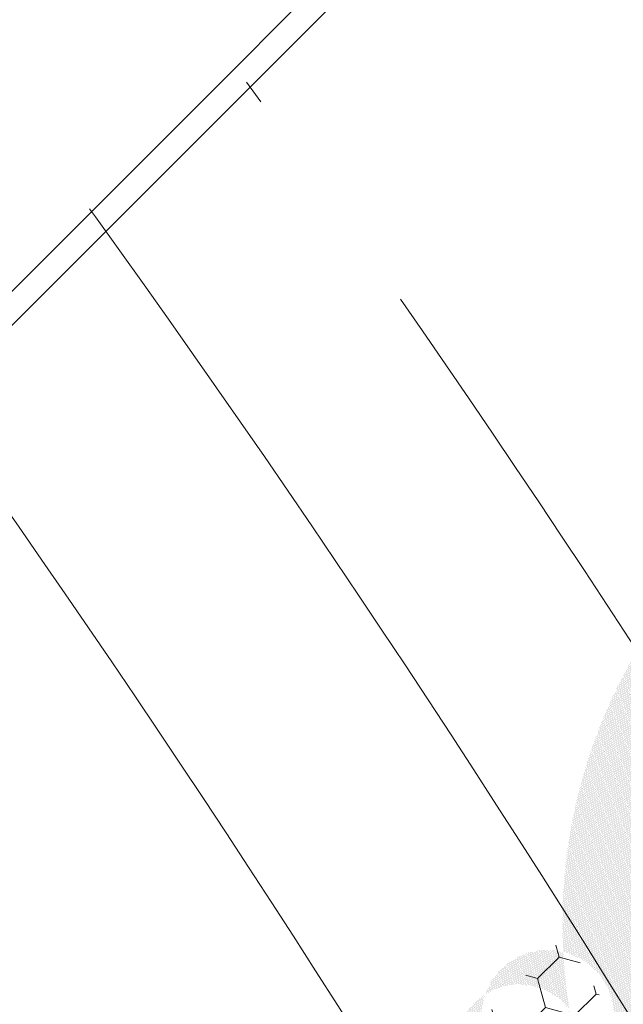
# Model space of a CAD drawing. Header units: metres. Extents: x -115250 to 1551995, y -140807 to 374743.
# Tile 97 of 205: x 115828 to 116077, y 77389 to 77796. Entities that reach past the tile are written whole.
import ezdxf

# ---------------------------------------------------------------- set-up
doc = ezdxf.new("R2010")
doc.units = ezdxf.units.M
doc.header["$LTSCALE"] = 100
doc.linetypes.add('0103aDVOJČERCHOVANÁ', pattern=[6.2, 3, -1, 0.1, -1, 0.1, -1])
doc.linetypes.add('{ Wide Dash }', pattern=[12, 4, -2, 4, -2])
for name, color, linetype, lineweight in [('010-pomocna', 30, 'Continuous', 15), ('010-tenka', 10, 'Continuous', 15), ('910-tenka', 4, 'Continuous', 15), ('MB-kreskowanie', 251, 'Continuous', 9)]:
    doc.layers.add(name, color=color, linetype=linetype, lineweight=lineweight)
doc.layers.add('910-srafa', color=8, linetype='Continuous', lineweight=9, transparency=0.5)

# ---------------------------------------------------------------- blocks, each defined once
blk = doc.blocks.new('120576')
at = {"layer": 'MB-kreskowanie'}
h = blk.add_hatch(dxfattribs=at)
h.set_pattern_fill('DOTS', color=256, scale=0.3, style=0)
h.set_pattern_definition([(0, (-2696.942, -2143.65837), (0.238125, 0.47625), [0, -0.47625])])
h.paths.add_polyline_path([(-4.55, 6, 14.159305), (-18.7, 5.5, 46.975247), (-0.46, 1, 16.153788), (-4.55, 6, 16.506679), (-4.47, -0.6, 16.506679)])
blk = doc.blocks.new('slupek')
at = {"xscale": -1}
blk.add_blockref('120576', (32977.888, -24351.74), dxfattribs=at)

msp = doc.modelspace()

# ---------------------------------------------------------------- hatches: boundary and pattern name
at = {"layer": '910-srafa', "lineweight": 18}
h = msp.add_hatch(dxfattribs=at)
h.set_pattern_fill('HONEY', color=0, scale=100, angle=225)
h.set_pattern_definition([(225, (222844.048, 122873.219), (-5.6035967, -20.9129076), [12.5, -25]), (345, (222844.048, 122873.219), (20.9129076, 5.6035967), [12.5, -25]), (285, (222844.048, 122873.219), (15.3093108, -15.3093109), [-25, 12.5])])
h.paths.add_polyline_path([(115993.37, 77319.38), (115978.83, 77343.26), (115978.87, 77343.3), (116052.94, 77417.37), (116076.35, 77377.98), (116055.22, 77364.61), (116055.41, 77357.33)])
h.paths.add_polyline_path([(115947.95, 77312.38), (115947.95, 77312.38), (115947.82, 77312.25)])

# ---------------------------------------------------------------- linework, layer by layer
at = {"layer": '010-pomocna', "color": 0, "linetype": '{ Wide Dash }', "flags": 128}
for points in [[(116926.69, 73944.28), (116926.69, 74409.32, 0.414216), (111276.48, 80059.48), (109626.67, 80059.48)], [(116826.69, 73944.28), (116826.69, 74409.32, 0.414216), (111276.49, 79959.48), (109626.67, 79959.48)]]:
    msp.add_lwpolyline(points, format="xyb", dxfattribs=at)
at = {"layer": '010-tenka', "color": 0, "lineweight": 30, "flags": 128}
for points in [[(115790.09, 77649.8), (116336.27, 78195.98), (116782.41, 78076.44), (116102.56, 77396.59)], [(115797.16, 77642.73), (116339.26, 78184.83), (116763.1, 78071.26), (116095.5, 77403.65)]]:
    msp.add_lwpolyline(points, dxfattribs=at)
at = {"layer": '910-tenka', "color": 0, "linetype": '0103aDVOJČERCHOVANÁ', "flags": 128}
msp.add_lwpolyline([(117006.22, 74490.32, 0.410375), (111284.83, 80139.54), (109626.67, 80139.48)], format="xyb", dxfattribs=at)

# ---------------------------------------------------------------- block references
at = {"color": 0, "xscale": -1, "rotation": 121.3316557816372}
msp.add_blockref('slupek', (78111.5, 92872.77, 0), dxfattribs=at)

doc.saveas('drawing.dxf')
